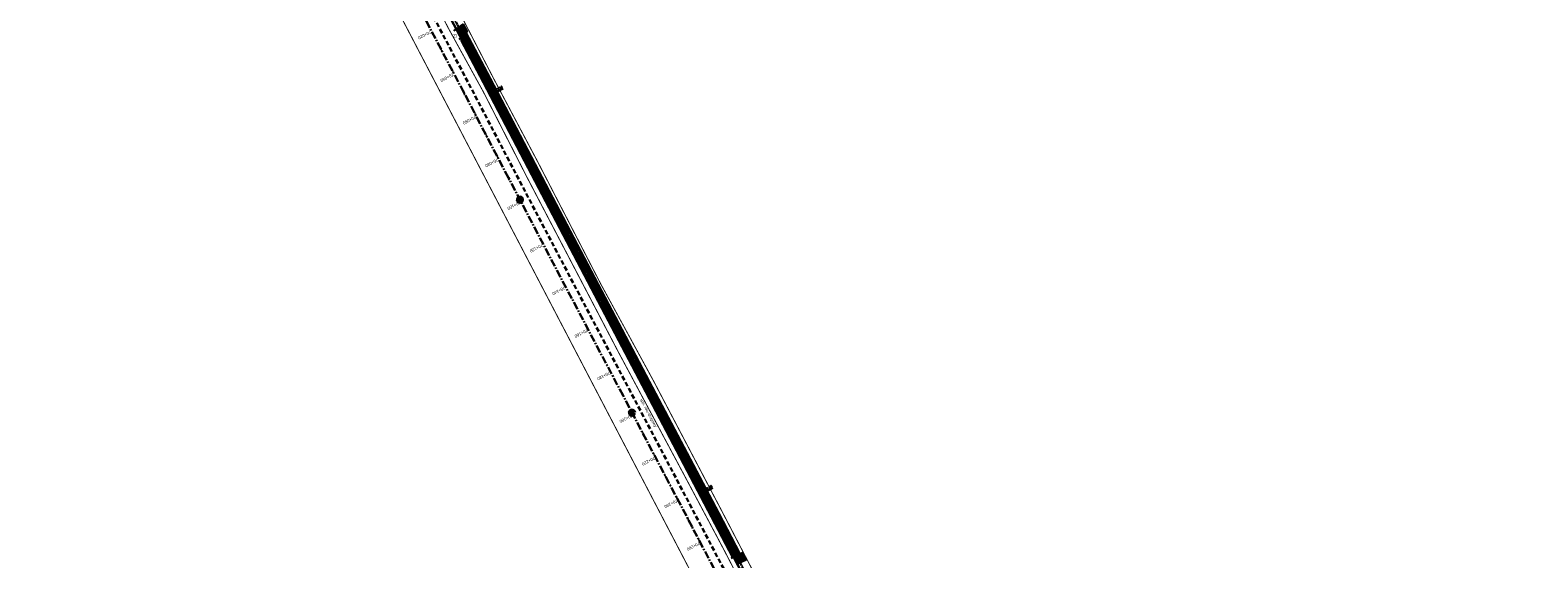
# Model space of a CAD drawing. Extents: x 7529638 to 7533737, y 5721204 to 5727900.
# Tile 13 of 24: x 7531190 to 7531817, y 5724446 to 5724666. Entities that reach past the tile are written whole.
import ezdxf

# ---------------------------------------------------------------- set-up
doc = ezdxf.new("R2010")
doc.units = 0
doc.header["$PDMODE"] = 1
doc.header["$PDSIZE"] = 0.3
for name, pattern in [('817-dzialki-09-05-04$0$HIDDEN', [0.375, 0.25, -0.125]), ('ACAD_ISO05W100', [33, 24, -3, 0, -3, 0, -3]), ('CENTER', [50.8, 31.75, -6.35, 6.35, -6.35]), ('HIDDEN', [9.525, 6.35, -3.175])]:
    doc.linetypes.add(name, pattern=pattern)
for name, color, linetype in [('C-DROGI-SYTUACJA-ETYKIETY', 7, 'Continuous'), ('D-hatch-zjazdy-BA', 244, 'Continuous'), ('D-pobocza', 60, 'Continuous'), ('D-rowy', 160, 'Continuous'), ('D-wymiary', 1, 'Continuous')]:
    doc.layers.add(name, color=color, linetype=linetype)
doc.layers.add('D-hatch-ciag-pieszo-rowerowy', color=7, linetype='Continuous', lineweight=13, true_color=0xff9f80)
doc.layers.add('D-LR-etap-III', color=7, linetype='817-dzialki-09-05-04$0$HIDDEN', lineweight=50, true_color=0x00008f)
for name, color, linetype, lineweight in [('D-krawędzie', 3, 'Continuous', 30), ('D-obrzeża', 2, 'Continuous', 30), ('D-opisy', 2, 'Continuous', 30), ('D-oś', 10, 'CENTER', 30), ('D-pas-drogowy', 7, 'ACAD_ISO05W100', 50), ('D-zjazdy', 202, 'Continuous', 30), ('D-zjazdy-opis', 202, 'Continuous', 30)]:
    doc.layers.add(name, color=color, linetype=linetype, lineweight=lineweight)
doc.styles.add('2mm08', font='arial.ttf', dxfattribs={"width": 0.8})
doc.styles.add('DIMTEXT', font='simplex.shx', dxfattribs={"width": 0.7})
doc.styles.get("Standard").update_dxf_attribs({"font": 'arial.ttf'})
doc.dimstyles.new('500', dxfattribs={"dimtxt": 1, "dimasz": 0.7, "dimexe": 0.2, "dimexo": 0.5, "dimgap": 0.2, "dimtad": 1, "dimrnd": 0.005, "dimzin": 0, "dimdsep": 46, "dimtxsty": 'DIMTEXT', "dimblk": 'ARCHTICK', "dimcen": 0, "dimclrd": 256, "dimclre": 256, "dimclrt": 2, "dimadec": 5, "dimazin": 0, "dimtfac": 1, "dimtofl": 0, "dimtmove": 0, "dimatfit": 3, "dimfxl": 1, "dimtolj": 1, "dimtzin": 0, "dimlwd": -1, "dimlwe": -1, "dimarcsym": 0})
pattern_1 = [(45, (0.88535, 0.46493), (-0.33675960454, 0.33675960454), []), (135, (0.88535, 0.46493), (-0.33675960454, -0.33675960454), [])]

# ---------------------------------------------------------------- blocks, each defined once
blk = doc.blocks.new('kilometraz')
at = {"linetype": 'ByBlock', "lineweight": -2}
blk.add_hatch(color=0, dxfattribs=at).paths.add_polyline_path([(0, -0.375, 0.4142136), (0.375, 0, 0.4142136), (0, 0.375)])
at = {"color": 0, "linetype": 'ByBlock', "lineweight": -2}
blk.add_line((0, 0.375), (0, -0.375), dxfattribs=at)
blk.add_circle((0, 0), 0.375, dxfattribs=at)
blk = doc.blocks.new('AeccTickLine')
at = {"color": 0, "linetype": 'ByBlock', "lineweight": -2}
blk.add_line((0, 1), (0, -1), dxfattribs=at)
blk = doc.blocks.new('_ArchTick')
at = {"color": 0, "linetype": 'ByBlock', "const_width": 0.15}
blk.add_lwpolyline([(-0.5, -0.5), (0.5, 0.5)], dxfattribs=at)
blk = doc.blocks.new('*D107')
at = {"layer": 'D-wymiary', "linetype": 'ByBlock', "transparency": 16777216}
for p, q in [((7531468.68, 5724473.43), (7531468.82, 5724473.17)), ((7531468.91, 5724472.99), (7531471.12, 5724474.16)), ((7531470.89, 5724474.6), (7531471.03, 5724474.33)), ((7531471.12, 5724474.16), (7531473.99, 5724475.66))]:
    blk.add_line(p, q, dxfattribs=at)
at = {"layer": 'Defpoints', "color": 0, "linetype": 'ByBlock', "transparency": 16777216}
for p in [(7531468.91, 5724472.99), (7531471.12, 5724474.16), (7531471.12, 5724474.16)]:
    blk.add_point(p, dxfattribs=at)
at = {"layer": 'D-wymiary', "linetype": 'ByBlock', "transparency": 16777216, "xscale": 0.6999999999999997, "yscale": 0.6999999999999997, "zscale": 0.6999999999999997}
for p, rotation in [((7531468.91, 5724472.99), 207.7463826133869), ((7531471.12, 5724474.16), 27.7463826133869)]:
    blk.add_blockref('_ArchTick', p, dxfattribs=dict(at, rotation=rotation))
at = {"layer": 'D-wymiary', "color": 2, "linetype": 'ByBlock', "transparency": 16777216, "insert": (7531472.54, 5724475.69), "char_height": 1, "attachment_point": 5, "rotation": 27.74638, "style": 'DIMTEXT'}
blk.add_mtext('\\A1;2.50', dxfattribs=at)
blk = doc.blocks.new('*D108')
at = {"layer": 'D-wymiary', "linetype": 'ByBlock', "transparency": 16777216}
for p, q in [((7531383.75, 5724640.48), (7531383.88, 5724640.21)), ((7531383.98, 5724640.03), (7531386.84, 5724641.53)), ((7531381.53, 5724639.32), (7531381.67, 5724639.05)), ((7531381.76, 5724638.88), (7531383.98, 5724640.03))]:
    blk.add_line(p, q, dxfattribs=at)
at = {"layer": 'Defpoints', "color": 0, "linetype": 'ByBlock', "transparency": 16777216}
for p in [(7531381.76, 5724638.88), (7531383.98, 5724640.03), (7531383.98, 5724640.03)]:
    blk.add_point(p, dxfattribs=at)
at = {"layer": 'D-wymiary', "linetype": 'ByBlock', "transparency": 16777216, "xscale": 0.6999999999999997, "yscale": 0.6999999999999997, "zscale": 0.6999999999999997}
for p, rotation in [((7531383.98, 5724640.03), 27.57609686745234), ((7531381.76, 5724638.88), 207.5760968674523)]:
    blk.add_blockref('_ArchTick', p, dxfattribs=dict(at, rotation=rotation))
at = {"layer": 'D-wymiary', "color": 2, "linetype": 'ByBlock', "transparency": 16777216, "insert": (7531385.4, 5724641.56), "char_height": 1, "attachment_point": 5, "rotation": 27.5761, "style": 'DIMTEXT'}
blk.add_mtext('\\A1;2.50', dxfattribs=at)

msp = doc.modelspace()

# ---------------------------------------------------------------- hatches: boundary and pattern name
at = {"layer": 'D-hatch-ciag-pieszo-rowerowy'}
h = msp.add_hatch(dxfattribs=at)
h.set_pattern_fill('ANSI37', color=256, scale=0.15, style=0)
h.set_pattern_definition(pattern_1)
h.paths.add_polyline_path([(7531426.003, 5724559.81), (7531399.692, 5724609.942), (7531381.172, 5724645.403), (7531371.149, 5724664.426), (7531369.294, 5724662.583), (7531378.958, 5724644.242), (7531397.477, 5724608.783), (7531423.79, 5724558.646), (7531445.036, 5724518.378), (7531473.71, 5724463.87), (7531482.589, 5724446.952), (7531484.87, 5724447.986), (7531475.922, 5724465.034), (7531447.248, 5724519.543)])
at = {"layer": 'D-hatch-zjazdy-BA'}
h = msp.add_hatch(dxfattribs=at)
h.set_pattern_fill('ANSI37', color=256, scale=0.15, style=0)
h.set_pattern_definition(pattern_1)
h.paths.add_polyline_path([(7531369.294, 5724662.583), (7531371.881, 5724665.153), (7531370.201, 5724668.22), (7531367.377, 5724666.221)])
h = msp.add_hatch(dxfattribs=at)
h.set_pattern_fill('ANSI37', color=256, scale=0.15, style=0)
h.set_pattern_definition(pattern_1)
h.paths.add_polyline_path([(7531484.103, 5724444.068), (7531487.632, 5724445.721), (7531486.23, 5724448.603), (7531482.589, 5724446.952)])

# ---------------------------------------------------------------- linework, layer by layer
at = {"layer": 'D-krawędzie', "linetype": 'HIDDEN', "ltscale": 0.3, "flags": 128}
msp.add_lwpolyline([(7530572.01, 5726166.06), (7530620.381, 5726072.761), (7530641.555, 5726032.008), (7530660.961, 5725995.07), (7530689.128, 5725941.54), (7530707.336, 5725907.032), (7530725.256, 5725873.093), (7530743.97, 5725837.654), (7530770.527, 5725787.119), (7530787.864, 5725754.267), (7530809.898, 5725712.542), (7530824.739, 5725684.389), (7530840.856, 5725653.693), (7530860.675, 5725616.154), (7530865.283, 5725607.394), (7530878.05, 5725583.08), (7530918.172, 5725507.178), (7530950.163, 5725446.305), (7530993.419, 5725364.265), (7531022.766, 5725308.719), (7531053.81, 5725249.872), (7531081.166, 5725197.875), (7531103.902, 5725154.541), (7531128.123, 5725108.448), (7531149.3, 5725068.25), (7531167.38, 5725033.767), (7531197.165, 5724976.988), (7531228.151, 5724918.034), (7531253.153, 5724870.491), (7531286.796, 5724806.654), (7531306.74, 5724768.665), (7531335.094, 5724714.652), (7531357.319, 5724672.439), (7531373.645, 5724641.454), (7531392.162, 5724605.999), (7531418.48, 5724555.853), (7531439.727, 5724515.582), (7531468.399, 5724461.077), (7531491.782, 5724416.528), (7531531.99, 5724339.833), (7531557.227, 5724291.659), (7531569.852, 5724267.577), (7531591.376, 5724226.548), (7531610.004, 5724191.103), (7531616.883, 5724177.999), (7531629.985, 5724153.025), (7531641.007, 5724132.022), (7531664.906, 5724087.617), (7531677.644, 5724064.786), (7531683.112, 5724054.988), (7531686.753, 5724048.18), (7531695.448, 5724031.697), (7531703.749, 5724015.917), (7531709.214, 5724005.514), (7531719.389, 5723986.147), (7531726.295, 5723973), (7531732.741, 5723960.736), (7531735.13, 5723956.19)], dxfattribs=at)
at = {"layer": 'D-LR-etap-III', "ltscale": 10, "flags": 128}
msp.add_lwpolyline([(7531750.474, 5723895.103, 0.4, 0.4, 0), (7531750.505, 5723895.13, 0.4, 0.4, 0), (7531682.71, 5724022.92, 0.4, 0.4, 0), (7531619.177, 5724147.204, 0.4, 0.4, 0), (7531592.309, 5724198.489, 0.4, 0.4, 0), (7531553.264, 5724272.919, 0.4, 0.4, 0), (7531504.02, 5724366.79, 0.4, 0.4, 0), (7531482.09, 5724407.62, 0.4, 0.4, 0), (7531412.35, 5724541.183, 0.4, 0.4, 0), (7531388.464, 5724586.93, 0.4, 0.4, 0), (7531345.12, 5724669.94, 0.4, 0.4, 0), (7531127.66, 5725081.67, 0.4, 0.4, 0), (7531059.253, 5725211.041, 0.4, 0.4, 0), (7531008.007, 5725307.954, 0.4, 0.4, 0), (7530964.182, 5725390.836, 0.4, 0.4, 0), (7530914.557, 5725484.684, 0.4, 0.4, 0), (7530865.243, 5725577.494, 0.4, 0.4, 0), (7530840.085, 5725624.059, 0.4, 0.4, 0), (7530802.56, 5725694.925, 0.4, 0.4, 0), (7530755.54, 5725787.51, 0.4, 0.4, 0), (7530708.718, 5725876.303, 0.4, 0.4, 0), (7530695.12, 5725902.09, 0.4, 0.4, 0), (7530642.914, 5726001.078, 0.4, 0.4, 0), (7530634.935, 5726016.147, 0.4, 0.4, 0), (7530610.82, 5726061.93, 0.4, 0.4, 0), (7530610.82, 5726061.93, 0.4, 0.4, 0), (7530607.21, 5726063.51, 0.4, 0.4, 0), (7530597.42, 5726080.68, 0.4, 0.4, 0), (7530591.16, 5726088.44, 0.4, 0.4, 0), (7530581.28, 5726107.21, 0.4, 0.4, 0), (7530571.29, 5726130.56, 0.4, 0.4, 0), (7530549.555, 5726171.527, 0.4, 0.4, 0), (7530531.014, 5726206.474, 0.4, 0.4, 0), (7530516.461, 5726236.017, 0.4, 0.4, 0), (7530500.799, 5726266.141, 0.4, 0.4, 0), (7530491.35, 5726283.94, 0.4, 0.4, 0), (7530482.4, 5726303.41, 0.4, 0.4, 0), (7530482.4, 5726303.41, 0.4, 0.4, 0), (7530450.41, 5726357.28, 0.4, 0.4, 0), (7530397.759, 5726458.5, 0.4, 0.4, 0), (7530334.708, 5726583.665, 0.4, 0.4, 0), (7530303.939, 5726645.168, 0.4, 0.4, 0), (7530300.51, 5726651.778, 0.4, 0.4, 0), (7530289.214, 5726671.967, 0.4, 0.4, 0), (7530281.54, 5726685.57, 0.4, 0.4, 0), (7530261.371, 5726724.163, 0.4, 0.4, 0), (7530254.03, 5726738.21, 0.4, 0.4, 0), (7530197.22, 5726845.06, 0.4, 0.4, 0), (7530194.71, 5726849.15, 0.4, 0.4, 0), (7530195.92, 5726850.75, 0.4, 0.4, 0), (7530170.547, 5726892.961, 0.4, 0.4, 0), (7530143.175, 5726945.066, 0.4, 0.4, 0), (7530105.06, 5727018.32, 0.4, 0.4, 0), (7530100.06, 5727027.16, 0.4, 0.4, 0), (7530062.319, 5727099.625, 0.4, 0.4, 0), (7530015.379, 5727189.42, 0.4, 0.4, 0), (7529983.208, 5727250.207, 0.4, 0.4, 0), (7529953.284, 5727306.747, 0.4, 0.4, 0), (7529900.671, 5727406.159, 0.4, 0.4, 0), (7529890.63, 5727425.131, 0.4, 0.4, 0), (7529875.155, 5727454.426, 0.4, 0.4, 0), (7529857.56, 5727487.787, 0.4, 0.4, 0), (7529835.194, 5727530.193, 0.4, 0.4, 0), (7529811.741, 5727574.662, 0.4, 0.4, 0), (7529792.102, 5727611.923, 0.4, 0.4, 0), (7529768.066, 5727657.47, 0.4, 0.4, 0), (7529755.211, 5727682.131, 0.4, 0.4, 0), (7529753.31, 5727681.13, 0.4, 0.4, 0), (7529739.21, 5727707.77, 0.4, 0.4, 0), (7529735.395, 5727711.252, 0.4, 0.4, 0), (7529725.42, 5727730.2, 0.4, 0.4, 0), (7529723.55, 5727729.88, 0.4, 0.4, 0), (7529697.302, 5727779.642, 0.4, 0.4, 0), (7529719.413, 5727790.898, 0.4, 0.4, 0), (7529736.46, 5727758.74, 0.4, 0.4, 0.0460321), (7529740.444, 5727753.465, 0.4, 0.4, 0), (7529741.648, 5727752.231, 0.4, 0.4, -0.0717852), (7529745.223, 5727747.325, 0.4, 0.4, 0), (7529749.949, 5727738.389, 0.4, 0.4, 0), (7529777.124, 5727686.992, 0.4, 0.4, 0), (7529796.062, 5727651.09, 0.4, 0.4, 0), (7529814.579, 5727616.605, 0.4, 0.4, 0), (7529839.955, 5727570.082, 0.4, 0.4, 0), (7529859.864, 5727533.021, 0.4, 0.4, 0), (7529880.997, 5727493.182, 0.4, 0.4, 0), (7529904.798, 5727448.507, 0.4, 0.4, 0), (7529920.757, 5727418.287, 0.4, 0.4, 0), (7529946.499, 5727367.895, 0.4, 0.4, 0), (7529971.896, 5727319.981, 0.4, 0.4, 0), (7529988.437, 5727288.487, 0.4, 0.4, 0), (7529996.992, 5727272.627, 0.4, 0.4, 0), (7530017.129, 5727234.286, 0.4, 0.4, 0), (7530032.82, 5727204.742, 0.4, 0.4, 0), (7530051.161, 5727170.054, 0.4, 0.4, 0), (7530068.798, 5727136.771, 0.4, 0.4, 0), (7530090.027, 5727095.971, 0.4, 0.4, 0), (7530107.701, 5727063.401, 0.4, 0.4, 0), (7530136.275, 5727011.384, 0.4, 0.4, 0), (7530162.713, 5726962.886, 0.4, 0.4, 0), (7530186.28, 5726918.985, 0.4, 0.4, 0), (7530207.082, 5726878.943, 0.4, 0.4, 0), (7530230.626, 5726834.519, 0.4, 0.4, 0), (7530260.222, 5726778.245, 0.4, 0.4, 0), (7530265.608, 5726773.238, 0.4, 0.4, 0), (7530276.571, 5726763.69, 0.4, 0.4, 0), (7530289.767, 5726738.01, 0.4, 0.4, 0), (7530291.165, 5726721.546, 0.4, 0.4, 0), (7530295.342, 5726713.088, 0.4, 0.4, 0), (7530301.678, 5726700.637, 0.4, 0.4, 0), (7530324.365, 5726656.792, 0.4, 0.4, 0), (7530342.136, 5726623.047, 0.4, 0.4, 0), (7530359.054, 5726590.648, 0.4, 0.4, 0), (7530382.017, 5726547.444, 0.4, 0.4, 0), (7530405.164, 5726503.164, 0.4, 0.4, 0), (7530426.654, 5726462.186, 0.4, 0.4, 0), (7530447.035, 5726423.303, 0.4, 0.4, 0), (7530470, 5726379.319, 0.4, 0.4, 0), (7530489.471, 5726342.493, 0.4, 0.4, 0), (7530508.631, 5726306.285, 0.4, 0.4, 0), (7530529.209, 5726266.894, 0.4, 0.4, 0), (7530544.133, 5726237.806, 0.4, 0.4, 0), (7530554.936, 5726217.866, 0.4, 0.4, 0.0204379), (7530556.557, 5726215.146, 0.4, 0.4, 0), (7530564.205, 5726203.429, 0.4, 0.4, -0.0241664), (7530566.219, 5726199.99, 0.4, 0.4, 0), (7530569.433, 5726193.841, 0.4, 0.4, -0.0214946), (7530571.303, 5726189.853, 0.4, 0.4, 0), (7530574.17, 5726182.99, 0.4, 0.4, 0.0225353), (7530576.043, 5726179.017, 0.4, 0.4, 0), (7530580.578, 5726170.428, 0.4, 0.4, 0), (7530583.3, 5726167.41, 0.4, 0.4, 0), (7530588.019, 5726160.183, 0.4, 0.4, 0), (7530598.618, 5726155.264, 0.4, 0.4, 0), (7530608.258, 5726140.497, 0.4, 0.4, 0), (7530603.27, 5726136.83, 0.4, 0.4, 0), (7530606.53, 5726131.84, 0.4, 0.4, 0), (7530603.992, 5726123.395, 0.4, 0.4, 0), (7530604.725, 5726122.208, 0.4, 0.4, -0.0171909), (7530608.179, 5726116.165, 0.4, 0.4, 0), (7530628.536, 5726077.513, 0.4, 0.4, 0), (7530650.61, 5726035.728, 0.4, 0.4, 0), (7530669.66, 5725998.908, 0.4, 0.4, 0), (7530697.662, 5725945.732, 0.4, 0.4, 0), (7530716.009, 5725911.041, 0.4, 0.4, 0), (7530734.249, 5725876.731, 0.4, 0.4, 0), (7530752.493, 5725841.77, 0.4, 0.4, 0), (7530779.501, 5725790.396, 0.4, 0.4, 0), (7530796.713, 5725757.721, 0.4, 0.4, 0), (7530818.11, 5725716.812, 0.4, 0.4, 0), (7530832.483, 5725688.463, 0.4, 0.4, 0), (7530848.599, 5725657.77, 0.4, 0.4, 0), (7530868.416, 5725620.234, 0.4, 0.4, 0), (7530873.03, 5725611.462, 0.4, 0.4, 0), (7530879.813, 5725598.545, 0.4, 0.4, 0.1336076), (7530886.517, 5725591.336, 0.4, 0.4, 0), (7530889.092, 5725589.736, 0.4, 0.4, -0.0197443), (7530902.424, 5725580.208, 0.4, 0.4, 0), (7530905.83, 5725573.47, 0.4, 0.4, -0.019389), (7530909.092, 5725555.549, 0.4, 0.4, 0), (7530909.405, 5725546.422, 0.4, 0.4, 0), (7530926.738, 5725511.613, 0.4, 0.4, 0), (7530959.045, 5725450.186, 0.4, 0.4, 0), (7531002.124, 5725368.289, 0.4, 0.4, 0), (7531031.647, 5725313.275, 0.4, 0.4, 0), (7531063.399, 5725254.295, 0.4, 0.4, 0), (7531090.471, 5725202.703, 0.4, 0.4, 0), (7531113.223, 5725158.577, 0.4, 0.4, 0), (7531150.831, 5725086.712, 0.4, 0.4, 0), (7531159.28, 5725076.787, 0.4, 0.4, 0), (7531166.31, 5725074.58, 0.4, 0.4, 0), (7531172.29, 5725062.58, 0.4, 0.4, 0), (7531170.59, 5725055.606, 0.4, 0.4, 0), (7531174.952, 5725040.351, 0.4, 0.4, 0), (7531205.998, 5724981.579, 0.4, 0.4, 0), (7531237.222, 5724922.816, 0.4, 0.4, 0), (7531262.39, 5724875.283, 0.4, 0.4, 0), (7531296.078, 5724811.596, 0.4, 0.4, 0), (7531315.935, 5724773.526, 0.4, 0.4, 0), (7531345.276, 5724720.081, 0.4, 0.4, 0), (7531366.586, 5724677.208, 0.4, 0.4, 0), (7531382.715, 5724645.976, 0.4, 0.4, 0), (7531401.299, 5724610.875, 0.4, 0.4, 0), (7531427.288, 5724560.489, 0.4, 0.4, 0), (7531449.111, 5724520.398, 0.4, 0.4, 0), (7531477.65, 5724466.021, 0.4, 0.4, 0), (7531500.996, 5724421.113, 0.4, 0.4, 0), (7531512.961, 5724397.937, 0.4, 0.4, 0.002391), (7531518.819, 5724389.827, 0.4, 0.4, 0), (7531526.32, 5724379.39, 0.4, 0.4, 0), (7531539.05, 5724355.274, 0.4, 0.4, 0), (7531567.497, 5724301.386, 0.4, 0.4, 0), (7531601.021, 5724241.29, 0.4, 0.4, 0), (7531634.984, 5724179.164, 0.4, 0.4, 0), (7531649, 5724153.82, 0.4, 0.4, 0), (7531666.786, 5724113.659, 0.4, 0.4, 0), (7531674.55, 5724094.21, 0.4, 0.4, 0), (7531682.84, 5724077.713, 0.4, 0.4, 0), (7531692.69, 5724058.11, 0.4, 0.4, 0), (7531692.69, 5724058.11, 0.4, 0.4, 0), (7531699.47, 5724043.17, 0.4, 0.4, 0), (7531719.792, 5724002.494, 0.4, 0.4, 0), (7531737.748, 5723966.758, 0.4, 0.4, 0), (7531754.514, 5723945.886, 0.4, 0.4, 0), (7531764.652, 5723934.667, 0.4, 0.4, 0), (7531780.08, 5723929.25, 0.4, 0.4, 0), (7531792.612, 5723906.338, 0.4, 0.4, 0), (7531792.612, 5723906.338, 0.4, 0.4, 0), (7531756.962, 5723883.055, 0.4, 0.4, 0), (7531750.46, 5723895.13, 0.4, 0.4, 0), (7531750.46, 5723895.13, 0, 0, 0)], format="xyseb", dxfattribs=at)
at = {"layer": 'D-obrzeża'}
msp.add_lwpolyline([(7531162.547, 5725061.318), (7531165.882, 5725054.959, -0.0685737), (7531167.27, 5725051.106), (7531167.915, 5725048.068, 0.0687895), (7531170.704, 5725040.34), (7531202.515, 5724979.795), (7531233.696, 5724920.95), (7531258.824, 5724873.473), (7531292.225, 5724809.507), (7531312.052, 5724771.454), (7531340.423, 5724719.339, -0.0090201), (7531345.426, 5724709.741), (7531362.629, 5724675.233), (7531378.958, 5724644.242), (7531397.477, 5724608.783), (7531423.79, 5724558.646), (7531445.036, 5724518.378), (7531473.71, 5724463.87), (7531497.095, 5724419.316), (7531505.905, 5724402.511, -0.0331712), (7531508.586, 5724396.451), (7531511.248, 5724389.164)], format="xyb", dxfattribs=at)
msp.add_lwpolyline([(7531484.87, 5724447.986), (7531475.922, 5724465.034), (7531447.248, 5724519.543), (7531426.003, 5724559.81), (7531399.692, 5724609.942), (7531381.172, 5724645.403), (7531371.149, 5724664.426)], dxfattribs=at)
at = {"layer": 'D-oś', "ltscale": 0.1}
msp.add_lwpolyline([(7531488.683, 5724414.901), (7531465.302, 5724459.448), (7531436.63, 5724513.951), (7531415.383, 5724554.223), (7531389.061, 5724604.375), (7531370.545, 5724639.828), (7531354.222, 5724670.808), (7531331.996, 5724713.024), (7531303.641, 5724767.038), (7531283.699, 5724805.024), (7531250.055, 5724868.862), (7531225.053, 5724916.406), (7531194.065, 5724975.362), (7531164.28, 5725032.142), (7531146.202, 5725066.622), (7531125.026, 5725106.818), (7531100.803, 5725152.914), (7531078.067, 5725196.247), (7531050.713, 5725248.241), (7531019.672, 5725307.084), (7530990.323, 5725362.632), (7530947.066, 5725444.675), (7530915.075, 5725505.546), (7530874.954, 5725581.449)], dxfattribs=at)
at = {"layer": 'D-oś', "ltscale": 0.03}
msp.add_lwpolyline([(7531171.89, 5725040.776), (7531203.621, 5724980.378), (7531234.8, 5724921.535), (7531259.931, 5724874.055), (7531293.333, 5724810.086), (7531313.16, 5724772.033), (7531341.529, 5724719.923, -0.0090232), (7531346.533, 5724710.322), (7531363.735, 5724675.815), (7531380.065, 5724644.823), (7531398.584, 5724609.363), (7531424.897, 5724559.228), (7531446.142, 5724518.961), (7531474.816, 5724464.452), (7531498.201, 5724419.897)], format="xyb", dxfattribs=at)
at = {"layer": 'D-pas-drogowy', "ltscale": 0.2, "flags": 128}
msp.add_lwpolyline([(7531633.019, 5724182.834, 0.4, 0.4, 0), (7531617.559, 5724211.608, 0.4, 0.4, 0), (7531566.784, 5724302.736, 0.4, 0.4, 0), (7531538.419, 5724356.47, 0.4, 0.4, 0), (7531526.32, 5724379.39, 0.4, 0.4, 0), (7531516.102, 5724393.607, 0.4, 0.4, 0.0014851), (7531513.78, 5724396.838, 0.4, 0.4, 0), (7531501.87, 5724413.41, 0.4, 0.4, 0), (7531474.926, 5724464.508, 0.4, 0.4, 0), (7531446.2, 5724518.992, 0.4, 0.4, 0), (7531424.962, 5724559.262, 0.4, 0.4, 0), (7531398.444, 5724609.566, 0.4, 0.4, 0), (7531379.647, 5724645.216, 0.4, 0.4, 0), (7531365.23, 5724672.56, 0.4, 0.4, 0), (7531341.306, 5724717.915, 0.4, 0.4, 0), (7531312.9, 5724771.789, 0.4, 0.4, 0), (7531292.591, 5724810.307, 0.4, 0.4, 0), (7531259.392, 5724873.271, 0.4, 0.4, 0), (7531233.74, 5724921.923, 0.4, 0.4, 0), (7531203.073, 5724980.092, 0.4, 0.4, 0), (7531173.471, 5725036.225, 0.4, 0.4, 0), (7531168.27, 5725046.09, 0.4, 0.4, 0), (7531172.29, 5725062.58, 0.4, 0.4, 0), (7531166.31, 5725074.58, 0.4, 0.4, 0), (7531150.32, 5725079.6, 0.4, 0.4, 0), (7531141.5, 5725096.43, 0.4, 0.4, 0), (7531109.312, 5725157.814, 0.4, 0.4, 0), (7531086.641, 5725201.048, 0.4, 0.4, 0), (7531059.198, 5725253.384, 0.4, 0.4, 0), (7531028.207, 5725312.489, 0.4, 0.4, 0), (7530999.105, 5725367.99, 0.4, 0.4, 0), (7530956.248, 5725449.725, 0.4, 0.4, 0), (7530924.398, 5725510.464, 0.4, 0.4, 0), (7530897.51, 5725561.74, 0.4, 0.4, 0), (7530894.46, 5725566.14, 0.4, 0.4, 0), (7530892.16, 5725570.49, 0.4, 0.4, 0), (7530869.363, 5725613.307, 0.4, 0.4, 0), (7530861.694, 5725627.705, 0.4, 0.4, 0), (7530852.74, 5725644.52, 0.4, 0.4, 0), (7530831.51, 5725684.2, 0.4, 0.4, 0), (7530811.13, 5725722.52, 0.4, 0.4, 0), (7530792.348, 5725757.941, 0.4, 0.4, 0), (7530768.03, 5725803.8, 0.4, 0.4, 0), (7530748.769, 5725840.179, 0.4, 0.4, 0), (7530727.7, 5725879.97, 0.4, 0.4, 0), (7530712.098, 5725909.545, 0.4, 0.4, 0), (7530693.644, 5725944.645, 0.4, 0.4, 0), (7530665.702, 5725997.539, 0.4, 0.4, 0), (7530641.76, 5726042.88, 0.4, 0.4, 0), (7530616.5, 5726091.48, 0.4, 0.4, 0), (7530604.628, 5726114.32, 0.4, 0.4, -0.0077628), (7530602.5, 5726118.43, 0.4, 0.4, 0), (7530603.992, 5726123.395, 0.4, 0.4, 0), (7530606.53, 5726131.84, 0.4, 0.4, 0), (7530603.27, 5726136.83, 0.4, 0.4, 0), (7530593.776, 5726151.369, 0.4, 0.4, 0), (7530590.203, 5726156.84, 0.4, 0.4, 0), (7530583.3, 5726167.41, 0.4, 0.4, 0), (7530580.578, 5726170.428, 0.4, 0.4, 0), (7530575.85, 5726175.67, 0.4, 0.4, 0), (7530569.01, 5726186.66, 0.4, 0.4, 0), (7530562.555, 5726199.189, 0.4, 0.4, 0), (7530555.67, 5726211.39, 0.4, 0.4, 0), (7530548.29, 5726224.23, 0.4, 0.4, 0), (7530540.58, 5726237.71, 0.4, 0.4, 0), (7530532.68, 5726252.65, 0.4, 0.4, 0), (7530524.06, 5726269.35, 0.4, 0.4, 0), (7530502.82, 5726309.91, 0.4, 0.4, 0), (7530488.83, 5726336.63, 0.4, 0.4, 0), (7530466.03, 5726380.16, 0.4, 0.4, 0), (7530438.47, 5726432.77, 0.4, 0.4, 0), (7530424.53, 5726459.09, 0.4, 0.4, 0), (7530401.63, 5726502.97, 0.4, 0.4, 0), (7530383.38, 5726538.06, 0.4, 0.4, 0), (7530353.97, 5726593.52, 0.4, 0.4, 0), (7530338.47, 5726622.74, 0.4, 0.4, 0), (7530322.01, 5726653.88, 0.4, 0.4, 0), (7530297.54, 5726700.33, 0.4, 0.4, 0), (7530287.38, 5726719.6, 0.4, 0.4, 0), (7530285.95, 5726722.316, 0.4, 0.4, 0), (7530280.26, 5726733.12, 0.4, 0.4, 0), (7530266.73, 5726758.74, 0.4, 0.4, 0), (7530260.42, 5726770.47, 0.4, 0.4, 0), (7530253.25, 5726783.82, 0.4, 0.4, 0), (7530244.95, 5726799.33, 0.4, 0.4, 0), (7530239.39, 5726808.49, 0.4, 0.4, 0), (7530238.29, 5726807.9, 0.4, 0.4, 0), (7530218.11, 5726850.67, 0.4, 0.4, 0), (7530175.907, 5726928.168, 0.4, 0.4, 0), (7530096.68, 5727076.15, 0.4, 0.4, 0), (7530094.68, 5727079.89, 0.4, 0.4, 0), (7530064.597, 5727135.523, 0.4, 0.4, 0), (7530046.731, 5727168.892, 0.4, 0.4, 0), (7530025.803, 5727208.461, 0.4, 0.4, 0), (7530012.847, 5727232.979, 0.4, 0.4, 0), (7529994.15, 5727268.45, 0.4, 0.4, 0), (7529981.671, 5727291.93, 0.4, 0.4, 0), (7529949.89, 5727351.73, 0.4, 0.4, 0), (7529924.75, 5727399.03, 0.4, 0.4, 0), (7529915.516, 5727417.1, 0.4, 0.4, 0), (7529885.83, 5727475.19, 0.4, 0.4, 0), (7529862.56, 5727519.97, 0.4, 0.4, 0), (7529852.985, 5727538.191, 0.4, 0.4, 0), (7529836.513, 5727569.511, 0.4, 0.4, 0), (7529815.369, 5727609.141, 0.4, 0.4, 0), (7529792.795, 5727651.247, 0.4, 0.4, 0), (7529774.199, 5727685.858, 0.4, 0.4, 0), (7529746.966, 5727736.059, 0.4, 0.4, 0), (7529733.92, 5727757.62, 0.4, 0.4, 0), (7529717.237, 5727789.763, 0.4, 0.4, 0), (7529697.302, 5727779.642, 0.4, 0.4, 0), (7529723.55, 5727729.88, 0.4, 0.4, 0), (7529725.42, 5727730.2, 0.4, 0.4, 0), (7529735.38, 5727711.28, 0.4, 0.4, 0), (7529739.21, 5727707.77, 0.4, 0.4, 0), (7529753.31, 5727681.13, 0.4, 0.4, 0), (7529755.178, 5727682.114, 0.4, 0.4, 0), (7529792.102, 5727611.923, 0.4, 0.4, 0), (7529811.741, 5727574.662, 0.4, 0.4, 0), (7529835.194, 5727530.193, 0.4, 0.4, 0), (7529857.56, 5727487.787, 0.4, 0.4, 0), (7529875.155, 5727454.426, 0.4, 0.4, 0), (7529890.63, 5727425.131, 0.4, 0.4, 0), (7529900.671, 5727406.159, 0.4, 0.4, 0), (7529953.284, 5727306.747, 0.4, 0.4, 0), (7529983.208, 5727250.207, 0.4, 0.4, 0), (7530015.379, 5727189.42, 0.4, 0.4, 0), (7530062.319, 5727099.625, 0.4, 0.4, 0), (7530100.06, 5727027.16, 0.4, 0.4, 0), (7530105.06, 5727018.32, 0.4, 0.4, 0), (7530143.175, 5726945.066, 0.4, 0.4, 0), (7530170.547, 5726892.961, 0.4, 0.4, 0), (7530195.92, 5726850.75, 0.4, 0.4, 0), (7530194.71, 5726849.15, 0.4, 0.4, 0), (7530197.22, 5726845.06, 0.4, 0.4, 0), (7530254.03, 5726738.21, 0.4, 0.4, 0), (7530261.371, 5726724.163, 0.4, 0.4, 0), (7530281.54, 5726685.57, 0.4, 0.4, 0), (7530289.214, 5726671.967, 0.4, 0.4, 0), (7530300.51, 5726651.778, 0.4, 0.4, 0), (7530303.939, 5726645.168, 0.4, 0.4, 0), (7530334.708, 5726583.665, 0.4, 0.4, 0), (7530397.759, 5726458.5, 0.4, 0.4, 0), (7530450.41, 5726357.28, 0.4, 0.4, 0), (7530482.4, 5726303.41, 0.4, 0.4, 0), (7530483.688, 5726301.003, 0.4, 0.4, 0), (7530491.35, 5726283.94, 0.4, 0.4, 0), (7530512.67, 5726243.78, 0.4, 0.4, 0), (7530529.43, 5726209.46, 0.4, 0.4, 0), (7530571.29, 5726130.56, 0.4, 0.4, 0), (7530581.28, 5726107.21, 0.4, 0.4, 0), (7530591.16, 5726088.44, 0.4, 0.4, 0), (7530597.42, 5726080.68, 0.4, 0.4, 0), (7530607.21, 5726063.51, 0.4, 0.4, 0), (7530610.82, 5726061.93, 0.4, 0.4, 0), (7530634.935, 5726016.147, 0.4, 0.4, 0), (7530642.914, 5726001.078, 0.4, 0.4, 0), (7530695.12, 5725902.09, 0.4, 0.4, 0), (7530708.718, 5725876.303, 0.4, 0.4, 0), (7530755.54, 5725787.51, 0.4, 0.4, 0), (7530802.56, 5725694.925, 0.4, 0.4, 0), (7530840.085, 5725624.059, 0.4, 0.4, 0), (7530865.243, 5725577.494, 0.4, 0.4, 0), (7530914.557, 5725484.684, 0.4, 0.4, 0), (7530964.182, 5725390.836, 0.4, 0.4, 0), (7531008.007, 5725307.954, 0.4, 0.4, 0), (7531059.253, 5725211.041, 0.4, 0.4, 0), (7531127.66, 5725081.67, 0.4, 0.4, 0), (7531345.12, 5724669.94, 0.4, 0.4, 0), (7531388.464, 5724586.93, 0.4, 0.4, 0), (7531412.35, 5724541.183, 0.4, 0.4, 0), (7531482.09, 5724407.62, 0.4, 0.4, 0), (7531504.02, 5724366.79, 0.4, 0.4, 0), (7531519.374, 5724337.52, 0.4, 0.4, 0), (7531563.749, 5724252.932, 0.4, 0.4, 0), (7531602.175, 5724179.681, 0.4, 0.4, 0), (7531619.177, 5724147.204, 0.4, 0.4, 0), (7531625.038, 5724135.635, 0.4, 0.4, 0), (7531656.796, 5724073.316, 0.4, 0.4, 0), (7531675.12, 5724037.36, 0.4, 0.4, 0), (7531682.71, 5724022.92, 0.4, 0.4, 0), (7531705.565, 5723979.811, 0.4, 0.4, 0), (7531736.606, 5723921.262, 0.4, 0.4, 0), (7531750.46, 5723895.13, 0.4, 0.4, 0), (7531740.77, 5723886.56, 0.4, 0.4, 0), (7531732.86, 5723885, 0.4, 0.4, 0), (7531722.18, 5723887.77, 0.4, 0.4, 0), (7531729.87, 5723862.17, 0.4, 0.4, 0), (7531742.92, 5723861.93, 0.4, 0.4, 0), (7531763.71, 5723859.52, 0.4, 0.4, 0), (7531768.42, 5723854.12, 0.4, 0.4, 0), (7531787.42, 5723817.97, 0.4, 0.4, 0), (7531795.57, 5723809.82, 0.4, 0.4, 0), (7531816.347, 5723819.85, 0.4, 0.4, 0), (7531816.347, 5723819.85, 0.4, 0.4, 0), (7531805.06, 5723843.23, 0.4, 0.4, 0), (7531803.61, 5723886.23, 0.4, 0.4, 0), (7531803.61, 5723886.23, 0.4, 0.4, 0), (7531780.08, 5723929.25, 0.4, 0.4, 0), (7531758.69, 5723936.76, 0.4, 0.4, 0), (7531749.359, 5723946.412, 0.4, 0.4, 0), (7531742.71, 5723953.29, 0.4, 0.4, 0), (7531735.177, 5723967.878, 0.4, 0.4, 0), (7531722.37, 5723992.68, 0.4, 0.4, 0), (7531705.042, 5724030.886, 0.4, 0.4, 0), (7531699.47, 5724043.17, 0.4, 0.4, 0), (7531692.69, 5724058.11, 0.4, 0.4, 0), (7531679.672, 5724084.017, 0.4, 0.4, 0), (7531674.55, 5724094.21, 0.4, 0.4, 0), (7531666.633, 5724114.003, 0.4, 0.4, 0), (7531649, 5724153.82, 0.4, 0.4, 0), (7531641.49, 5724149.34, 0.4, 0.4, 0), (7531626.04, 5724179.34, 0.4, 0.4, 0), (7531633.03, 5724182.84, 0, 0, 0)], format="xyseb", dxfattribs=at)
at = {"layer": 'D-pobocza'}
for points in [[(7531369.222, 5724661.648), (7531378.515, 5724644.01), (7531397.034, 5724608.551), (7531423.348, 5724558.413), (7531444.594, 5724518.145), (7531473.267, 5724463.637), (7531482.133, 5724446.746)], [(7531485.326, 5724448.193), (7531476.365, 5724465.266), (7531447.69, 5724519.776), (7531426.445, 5724560.043), (7531400.135, 5724610.174), (7531381.615, 5724645.636), (7531371.52, 5724664.794)]]:
    msp.add_lwpolyline(points, dxfattribs=at)
at = {"layer": 'D-rowy', "linetype": 'HIDDEN', "ltscale": 0.1, "const_width": 0.4, "flags": 128}
msp.add_lwpolyline([(7531506.121, 5724397.133), (7531489.191, 5724429.341), (7531483.4, 5724440.512), (7531478.412, 5724450.147), (7531462.901, 5724479.304), (7531434.633, 5724532.162), (7531396.749, 5724604.645), (7531378.596, 5724640.173), (7531368.21, 5724659.05), (7531363.9, 5724666.92), (7531355.877, 5724682.662), (7531338.033, 5724716.835), (7531309.902, 5724770.333), (7531304.158, 5724781.147), (7531299.737, 5724789.052), (7531294.93, 5724798.468), (7531279.862, 5724827.641), (7531247.715, 5724888.417), (7531220.373, 5724940.873), (7531195.514, 5724987.527), (7531168.706, 5725038.836), (7531161.296, 5725053.455), (7531149.381, 5725075.577), (7531138.641, 5725096.214), (7531118.877, 5725133.871), (7531109.577, 5725151.722), (7531096.948, 5725175.106), (7531083.449, 5725201.131), (7531074.806, 5725217.38), (7531058.983, 5725247.129), (7531038.532, 5725286.309), (7531017.626, 5725325.254), (7530968.704, 5725418.289), (7530946.218, 5725461.539)], dxfattribs=at)
at = {"layer": 'D-zjazdy'}
for points in [[(7531366.4, 5724665.53), (7531370.201, 5724668.22), (7531371.881, 5724665.153), (7531368.535, 5724661.829)], [(7531481.525, 5724446.47), (7531486.23, 5724448.603), (7531487.646, 5724445.693), (7531483.648, 5724443.859)]]:
    msp.add_lwpolyline(points, dxfattribs=at)

# ---------------------------------------------------------------- block references
at = {"layer": 'C-DROGI-SYTUACJA-ETYKIETY', "color": 2, "linetype": 'Continuous', "lineweight": 60}
for p, xscale, yscale, zscale, rotation in [((7531361.311, 5724657.355), 0.25, 0.25, 0.25, 297.78488485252), ((7531365.972, 5724648.508), 0.25, 0.25, 0.25, 297.78488485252), ((7531370.633, 5724639.661), 0.2499999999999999, 0.2499999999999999, 0.2499999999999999, 297.5760968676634), ((7531375.262, 5724630.797), 0.2499999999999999, 0.2499999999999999, 0.2499999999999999, 297.5760968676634), ((7531379.892, 5724621.933), 0.2499999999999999, 0.2499999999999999, 0.2499999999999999, 297.5760968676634), ((7531384.521, 5724613.069), 0.2499999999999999, 0.2499999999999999, 0.2499999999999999, 297.5760968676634), ((7531389.151, 5724604.205), 0.25, 0.25, 0.25, 297.692176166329), ((7531398.445, 5724586.496), 0.25, 0.25, 0.25, 297.692176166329), ((7531403.092, 5724577.641), 0.25, 0.25, 0.25, 297.692176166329), ((7531407.739, 5724568.787), 0.25, 0.25, 0.25, 297.692176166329), ((7531412.387, 5724559.932), 0.25, 0.25, 0.25, 297.692176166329), ((7531417.041, 5724551.081), 0.2499999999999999, 0.2499999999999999, 0.2499999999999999, 297.8160944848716), ((7531421.707, 5724542.237), 0.2499999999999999, 0.2499999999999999, 0.2499999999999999, 297.8160944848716), ((7531426.373, 5724533.392), 0.2499999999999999, 0.2499999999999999, 0.2499999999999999, 297.8160944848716), ((7531431.04, 5724524.548), 0.2499999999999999, 0.2499999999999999, 0.2499999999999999, 297.8160944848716), ((7531435.706, 5724515.703), 0.2499999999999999, 0.2499999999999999, 0.2499999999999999, 297.8160944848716), ((7531445.019, 5724498.004), 0.25, 0.25, 0.25, 297.7463826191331), ((7531449.675, 5724489.154), 0.25, 0.25, 0.25, 297.7463826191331), ((7531454.33, 5724480.304), 0.25, 0.25, 0.25, 297.7463826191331), ((7531458.986, 5724471.453), 0.25, 0.25, 0.25, 297.7463826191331), ((7531463.642, 5724462.603), 0.25, 0.25, 0.25, 297.7463826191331), ((7531468.292, 5724453.75), 0.25, 0.25, 0.25, 297.6938699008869)]:
    msp.add_blockref('AeccTickLine', p, dxfattribs=dict(at, xscale=xscale, yscale=yscale, zscale=zscale, rotation=rotation))
at = {"layer": 'C-DROGI-SYTUACJA-ETYKIETY', "color": 10, "linetype": 'Continuous', "lineweight": 60, "xscale": 2.249999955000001, "yscale": 2.249999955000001, "zscale": 2.249999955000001}
for p, rotation in [((7531393.798, 5724595.35), 297.692176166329), ((7531440.364, 5724506.854), 297.7463826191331)]:
    msp.add_blockref('kilometraz', p, dxfattribs=dict(at, rotation=rotation))

# ---------------------------------------------------------------- texts
at = {"layer": 'C-DROGI-SYTUACJA-ETYKIETY', "color": 2}
for s, rotation, p in [('70+020', 207.784885, (7531356.492, 5724665.695)), ('70+040', 207.784885, (7531365.815, 5724648.001)), ('70+060', 207.576097, (7531375.104, 5724630.291)), ('70+080', 207.576097, (7531384.362, 5724612.563)), ('70+100', 207.692176, (7531393.64, 5724594.844)), ('70+120', 207.692176, (7531402.934, 5724577.135)), ('70+140', 207.692176, (7531412.229, 5724559.426)), ('70+160', 207.816094, (7531421.55, 5724541.73)), ('70+180', 207.816094, (7531430.883, 5724524.041)), ('70+200', 207.746383, (7531440.206, 5724506.348)), ('70+220', 207.746383, (7531449.518, 5724488.647)), ('70+240', 207.746383, (7531458.829, 5724470.947)), ('70+260', 207.69387, (7531468.134, 5724453.244))]:
    msp.add_text(s, height=1.25, rotation=rotation, dxfattribs=at).set_placement(p)
at = {"layer": 'D-opisy'}
msp.add_text('istn. rów drogowy', height=1.2, rotation=298.103651, dxfattribs=at).set_placement((7531443.636, 5724512.179))
at = {"layer": 'D-zjazdy-opis', "style": '2mm08', "width": 0.8}
msp.add_text('ZI', height=1.5, dxfattribs=at).set_placement((7531365.88, 5724662.653))

# ---------------------------------------------------------------- dimensions: what is measured, and where the dimension line sits
at = {"layer": 'D-wymiary', "linetype": 'ByBlock'}
for p1, p2, picture, middle in [((7531381.761, 5724638.875), (7531383.977, 5724640.032), '*D108', (7531385.396, 5724641.563)), ((7531468.911, 5724472.991), (7531471.124, 5724474.155), '*D107', (7531472.538, 5724475.69))]:
    dim = msp.add_aligned_dim(p1=p1, p2=p2, distance=0, dimstyle='500', dxfattribs=at)
    dim.commit()
    dim.dimension.update_dxf_attribs({"geometry": picture, "text_midpoint": middle})

doc.saveas('drawing.dxf')
